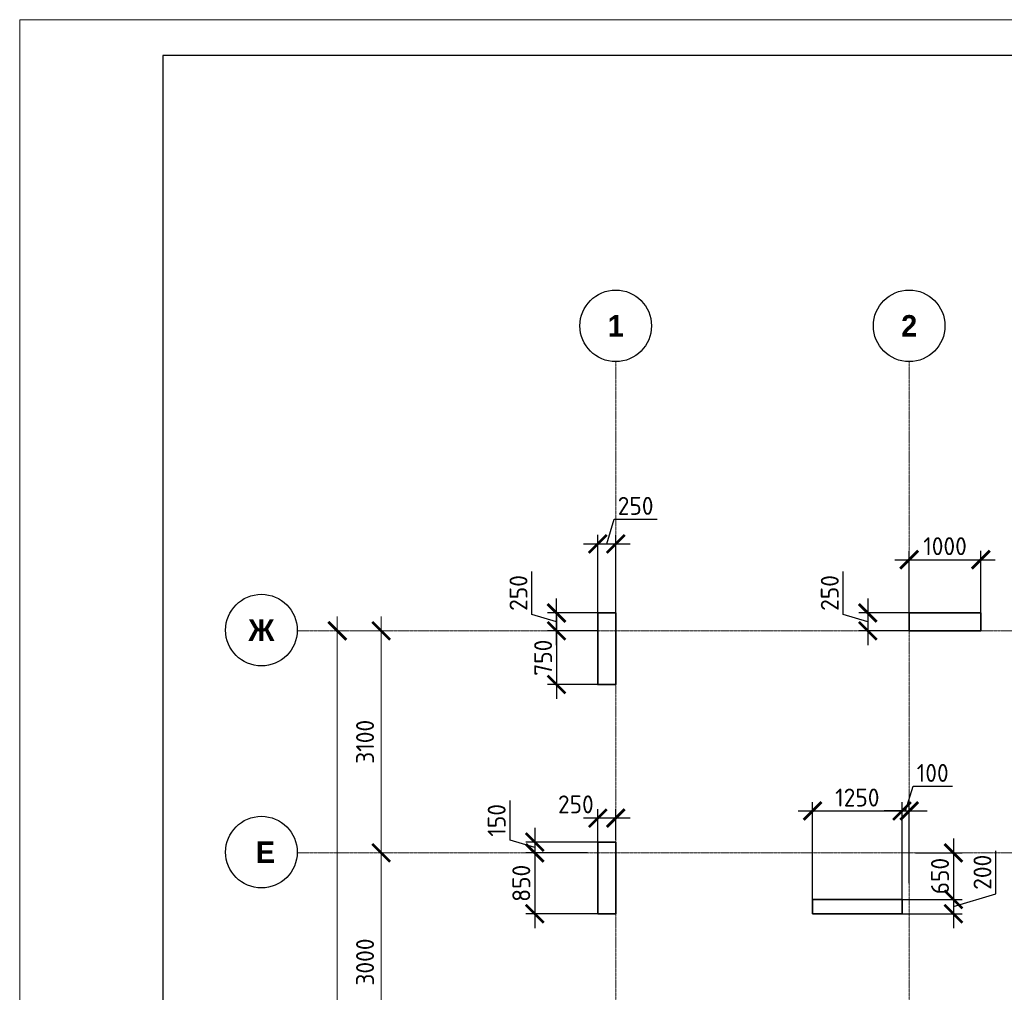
# Model space of a CAD drawing. Header units: millimetres. Extents: x 263826 to 1718326, y -423071 to 70137.
# Tile 98 of 256: x 433982 to 447736, y -169773 to -156192. Entities that reach past the tile are written whole.
import ezdxf

# ---------------------------------------------------------------- set-up
doc = ezdxf.new("R2010")
doc.units = ezdxf.units.MM
doc.linetypes.add('______5', pattern=[1100, 800, -100, 100, -100])
doc.linetypes.add('осевая', pattern=[50.8, 31.75, -6.35, 6.35, -6.35])
doc.layers.add('Колонна_ бетон', color=7, linetype='Continuous', lineweight=50, true_color=0xb4b496)
for name, color, linetype, lineweight in [('Оси', 40, '______5', 18), ('размер', 1, 'Continuous', 25), ('РАЗМЕРЫ', 1, 'Continuous', 9), ('ТОНКИЕ', 7, 'Continuous', 9)]:
    doc.layers.add(name, color=color, linetype=linetype, lineweight=lineweight)
doc.layers.add('ТОЛСТЫЕ_ОСНОВНЫЕ', color=6, linetype='Continuous')
doc.styles.add('Century Gothic', font='GOTHIC.TTF')
doc.styles.add('GOST-2.304_Type-B', font='GOST_Common.ttf')
doc.dimstyles.new('СПДС', dxfattribs={"dimscale": 100, "dimtxt": 2.5, "dimasz": 2.5, "dimexe": 1.25, "dimexo": 0, "dimtad": 1, "dimdec": 0, "dimtxsty": 'GOST-2.304_Type-B', "dimblk": 'ARCHTICK', "dimcen": 2.5, "dimdle": 2, "dimadec": 0, "dimazin": 2, "dimtfac": 0.75, "dimtdec": 0, "dimtmove": 1, "dimatfit": 3, "dimfxl": 1, "dimtolj": 1, "dimarcsym": 1})

# ---------------------------------------------------------------- blocks, each defined once
blk = doc.blocks.new('_ArchTick')
at = {"color": 0, "linetype": 'ByBlock', "const_width": 0.15}
blk.add_lwpolyline([(-0.5, -0.5), (0.5, 0.5)], dxfattribs=at)
blk = doc.blocks.new('*D626')
at = {"layer": 'DEFPOINTS', "color": 0, "lineweight": 0, "transparency": 16777216}
for p in [(442058, -167676, 360), (441177, -167826), (441913, -167826)]:
    blk.add_point(p, dxfattribs=at)
at = {"layer": 'РАЗМЕРЫ', "color": 0, "lineweight": -2, "transparency": 16777216}
for p, q in [((440833, -167647), (440833, -167097)), ((441177, -167476), (441177, -168026)), ((441177, -167751), (440833, -167647)), ((442058, -167676), (441052, -167676)), ((441913, -167826), (441052, -167826))]:
    blk.add_line(p, q, dxfattribs=at)
at = {"layer": 'РАЗМЕРЫ', "color": 0, "lineweight": -2, "transparency": 16777216, "xscale": 250, "yscale": 250, "zscale": 250}
for p, rotation in [((441177, -167676), 90), ((441177, -167826), 270)]:
    blk.add_blockref('_ArchTick', p, dxfattribs=dict(at, rotation=rotation))
at = {"layer": 'РАЗМЕРЫ', "color": 0, "lineweight": 0, "transparency": 16777216, "insert": (440645, -167372), "char_height": 250, "attachment_point": 5, "rotation": 90, "style": 'GOST-2.304_Type-B'}
blk.add_mtext('\\A1;150', dxfattribs=at)
blk = doc.blocks.new('*D627')
at = {"layer": 'DEFPOINTS', "color": 0, "lineweight": 0, "transparency": 16777216}
for p in [(441668, -167826), (441177, -168676), (442058, -168676, 360)]:
    blk.add_point(p, dxfattribs=at)
at = {"layer": 'РАЗМЕРЫ', "color": 0, "lineweight": -2, "transparency": 16777216}
for p, q in [((441177, -167626), (441177, -168876)), ((441668, -167826), (441052, -167826)), ((442058, -168676), (441052, -168676))]:
    blk.add_line(p, q, dxfattribs=at)
at = {"layer": 'РАЗМЕРЫ', "color": 0, "lineweight": -2, "transparency": 16777216, "xscale": 250, "yscale": 250, "zscale": 250}
for p, rotation in [((441177, -167826), 90), ((441177, -168676), 270)]:
    blk.add_blockref('_ArchTick', p, dxfattribs=dict(at, rotation=rotation))
at = {"layer": 'РАЗМЕРЫ', "color": 0, "lineweight": 0, "transparency": 16777216, "insert": (440989, -168251), "char_height": 250, "attachment_point": 5, "rotation": 90, "style": 'GOST-2.304_Type-B'}
blk.add_mtext('\\A1;850', dxfattribs=at)
blk = doc.blocks.new('*D628')
at = {"layer": 'DEFPOINTS', "color": 0, "lineweight": 0, "transparency": 16777216}
for p in [(446308, -167241), (445058, -168526), (446308, -168526)]:
    blk.add_point(p, dxfattribs=at)
at = {"layer": 'РАЗМЕРЫ', "color": 0, "lineweight": -2, "transparency": 16777216}
for p, q in [((444858, -167241), (446508, -167241)), ((445058, -168526), (445058, -167116)), ((446308, -168526), (446308, -167116))]:
    blk.add_line(p, q, dxfattribs=at)
at = {"layer": 'РАЗМЕРЫ', "color": 0, "lineweight": -2, "transparency": 16777216, "xscale": 250, "yscale": 250, "zscale": 250, "rotation": 180}
blk.add_blockref('_ArchTick', (445058, -167241), dxfattribs=at)
at = {"layer": 'РАЗМЕРЫ', "color": 0, "lineweight": -2, "transparency": 16777216, "xscale": 250, "yscale": 250, "zscale": 250}
blk.add_blockref('_ArchTick', (446308, -167241), dxfattribs=at)
at = {"layer": 'РАЗМЕРЫ', "color": 0, "lineweight": 0, "transparency": 16777216, "insert": (445683, -167054), "char_height": 250, "attachment_point": 5, "style": 'GOST-2.304_Type-B'}
blk.add_mtext('\\A1;1250', dxfattribs=at)
blk = doc.blocks.new('*D629')
at = {"layer": 'DEFPOINTS', "color": 0, "lineweight": 0, "transparency": 16777216}
for p in [(446408, -167241), (446308, -168247), (446408, -168247)]:
    blk.add_point(p, dxfattribs=at)
at = {"layer": 'РАЗМЕРЫ', "color": 0, "lineweight": -2, "transparency": 16777216}
for p, q in [((446358, -167241), (446461, -166897)), ((446461, -166897), (447011, -166897)), ((446308, -167241), (446058, -167241)), ((446308, -168247), (446308, -167116)), ((446308, -167241), (446408, -167241)), ((446408, -168247), (446408, -167116)), ((446408, -167241), (446658, -167241))]:
    blk.add_line(p, q, dxfattribs=at)
at = {"layer": 'РАЗМЕРЫ', "color": 0, "lineweight": -2, "transparency": 16777216, "xscale": 250, "yscale": 250, "zscale": 250}
blk.add_blockref('_ArchTick', (446308, -167241), dxfattribs=at)
at = {"layer": 'РАЗМЕРЫ', "color": 0, "lineweight": -2, "transparency": 16777216, "xscale": 250, "yscale": 250, "zscale": 250, "rotation": 180}
blk.add_blockref('_ArchTick', (446408, -167241), dxfattribs=at)
at = {"layer": 'РАЗМЕРЫ', "color": 0, "lineweight": 0, "transparency": 16777216, "insert": (446736, -166710), "char_height": 250, "attachment_point": 5, "style": 'GOST-2.304_Type-B'}
blk.add_mtext('\\A1;100', dxfattribs=at)
blk = doc.blocks.new('*D630')
at = {"layer": 'DEFPOINTS', "color": 0, "lineweight": 0, "transparency": 16777216}
for p in [(446494, -167826, -560), (446308, -168476, -200), (447025, -168476)]:
    blk.add_point(p, dxfattribs=at)
at = {"layer": 'РАЗМЕРЫ', "color": 0, "lineweight": -2, "transparency": 16777216}
for p, q in [((447025, -167626), (447025, -168676)), ((446494, -167826), (447150, -167826)), ((446308, -168476), (447150, -168476))]:
    blk.add_line(p, q, dxfattribs=at)
at = {"layer": 'РАЗМЕРЫ', "color": 0, "lineweight": -2, "transparency": 16777216, "xscale": 250, "yscale": 250, "zscale": 250}
for p, rotation in [((447025, -167826), 90), ((447025, -168476), 270)]:
    blk.add_blockref('_ArchTick', p, dxfattribs=dict(at, rotation=rotation))
at = {"layer": 'РАЗМЕРЫ', "color": 0, "lineweight": 0, "transparency": 16777216, "insert": (446838, -168151), "char_height": 250, "attachment_point": 5, "rotation": 90, "style": 'GOST-2.304_Type-B'}
blk.add_mtext('\\A1;650', dxfattribs=at)
blk = doc.blocks.new('*D631')
at = {"layer": 'DEFPOINTS', "color": 0, "lineweight": 0, "transparency": 16777216}
for p in [(446580, -168476), (446268, -168676, -200), (447025, -168676)]:
    blk.add_point(p, dxfattribs=at)
at = {"layer": 'РАЗМЕРЫ', "color": 0, "lineweight": -2, "transparency": 16777216}
for p, q in [((447619, -168397), (447619, -167797)), ((447025, -168276), (447025, -168876)), ((446580, -168476), (447150, -168476)), ((447025, -168576), (447619, -168397)), ((446268, -168676), (447150, -168676))]:
    blk.add_line(p, q, dxfattribs=at)
at = {"layer": 'РАЗМЕРЫ', "color": 0, "lineweight": -2, "transparency": 16777216, "xscale": 250, "yscale": 250, "zscale": 250}
for p, rotation in [((447025, -168476), 90), ((447025, -168676), 270)]:
    blk.add_blockref('_ArchTick', p, dxfattribs=dict(at, rotation=rotation))
at = {"layer": 'РАЗМЕРЫ', "color": 0, "lineweight": 0, "transparency": 16777216, "insert": (447431, -168097), "char_height": 250, "attachment_point": 5, "rotation": 90, "style": 'GOST-2.304_Type-B'}
blk.add_mtext('\\A1;200', dxfattribs=at)
blk = doc.blocks.new('*D617')
at = {"layer": 'DEFPOINTS', "color": 0, "transparency": 16777216}
for p in [(442058, -167341), (442308, -167644), (442058, -167726, -200)]:
    blk.add_point(p, dxfattribs=at)
at = {"layer": 'размер', "color": 0, "lineweight": -2, "transparency": 16777216}
for p, q in [((442058, -167726), (442058, -167216)), ((442308, -167644), (442308, -167216)), ((442508, -167341), (441858, -167341))]:
    blk.add_line(p, q, dxfattribs=at)
at = {"layer": 'размер', "color": 0, "lineweight": -2, "transparency": 16777216, "xscale": 250, "yscale": 250, "zscale": 250, "rotation": 180}
blk.add_blockref('_ArchTick', (442058, -167341), dxfattribs=at)
at = {"layer": 'размер', "color": 0, "lineweight": -2, "transparency": 16777216, "xscale": 250, "yscale": 250, "zscale": 250}
blk.add_blockref('_ArchTick', (442308, -167341), dxfattribs=at)
at = {"layer": 'размер', "color": 0, "transparency": 16777216, "insert": (441751, -167149), "char_height": 250, "attachment_point": 5, "style": 'GOST-2.304_Type-B'}
blk.add_mtext('\\A1;250', dxfattribs=at)
blk = doc.blocks.new('*D692')
at = {"layer": 'DEFPOINTS', "color": 0, "transparency": 16777216}
for p in [(441481, -164476), (442058, -164476, -560), (442058, -164726, -560)]:
    blk.add_point(p, dxfattribs=at)
at = {"layer": 'РАЗМЕРЫ', "color": 0, "lineweight": -2, "transparency": 16777216}
for p, q in [((441138, -164497), (441138, -163897)), ((441481, -164926), (441481, -164276)), ((441481, -164601), (441138, -164497)), ((442058, -164476), (441356, -164476)), ((442058, -164726), (441356, -164726))]:
    blk.add_line(p, q, dxfattribs=at)
at = {"layer": 'РАЗМЕРЫ', "color": 0, "lineweight": -2, "transparency": 16777216, "xscale": 250, "yscale": 250, "zscale": 250}
for p, rotation in [((441481, -164476), 90), ((441481, -164726), 270)]:
    blk.add_blockref('_ArchTick', p, dxfattribs=dict(at, rotation=rotation))
at = {"layer": 'РАЗМЕРЫ', "color": 0, "lineweight": 0, "transparency": 16777216, "insert": (440950, -164197), "char_height": 250, "attachment_point": 5, "rotation": 90, "style": 'GOST-2.304_Type-B'}
blk.add_mtext('\\A1;250', dxfattribs=at)
blk = doc.blocks.new('*D693')
at = {"layer": 'DEFPOINTS', "color": 0, "transparency": 16777216}
for p in [(442058, -164726, -560), (441481, -165476), (442058, -165476, -560)]:
    blk.add_point(p, dxfattribs=at)
at = {"layer": 'РАЗМЕРЫ', "color": 0, "lineweight": -2, "transparency": 16777216}
for p, q in [((441481, -164526), (441481, -165676)), ((442058, -164726), (441356, -164726)), ((442058, -165476), (441356, -165476))]:
    blk.add_line(p, q, dxfattribs=at)
at = {"layer": 'РАЗМЕРЫ', "color": 0, "lineweight": -2, "transparency": 16777216, "xscale": 250, "yscale": 250, "zscale": 250}
for p, rotation in [((441481, -164726), 90), ((441481, -165476), 270)]:
    blk.add_blockref('_ArchTick', p, dxfattribs=dict(at, rotation=rotation))
at = {"layer": 'РАЗМЕРЫ', "color": 0, "lineweight": 0, "transparency": 16777216, "insert": (441294, -165101), "char_height": 250, "attachment_point": 5, "rotation": 90, "style": 'GOST-2.304_Type-B'}
blk.add_mtext('\\A1;750', dxfattribs=at)
blk = doc.blocks.new('*D694')
at = {"layer": 'DEFPOINTS', "color": 0, "transparency": 16777216}
for p in [(442308, -163512), (442058, -164476), (442308, -164476, -560)]:
    blk.add_point(p, dxfattribs=at)
at = {"layer": 'РАЗМЕРЫ', "color": 0, "lineweight": -2, "transparency": 16777216}
for p, q in [((442183, -163512), (442286, -163168)), ((442286, -163168), (442886, -163168)), ((442058, -164476), (442058, -163387)), ((442308, -164476), (442308, -163387)), ((441858, -163512), (442508, -163512))]:
    blk.add_line(p, q, dxfattribs=at)
at = {"layer": 'РАЗМЕРЫ', "color": 0, "lineweight": -2, "transparency": 16777216, "xscale": 250, "yscale": 250, "zscale": 250, "rotation": 180}
blk.add_blockref('_ArchTick', (442058, -163512), dxfattribs=at)
at = {"layer": 'РАЗМЕРЫ', "color": 0, "lineweight": -2, "transparency": 16777216, "xscale": 250, "yscale": 250, "zscale": 250}
blk.add_blockref('_ArchTick', (442308, -163512), dxfattribs=at)
at = {"layer": 'РАЗМЕРЫ', "color": 0, "lineweight": 0, "transparency": 16777216, "insert": (442586, -162981), "char_height": 250, "attachment_point": 5, "style": 'GOST-2.304_Type-B'}
blk.add_mtext('\\A1;250', dxfattribs=at)
blk = doc.blocks.new('*D695')
at = {"layer": 'DEFPOINTS', "color": 0, "transparency": 16777216}
for p in [(447408, -163732), (446408, -164476, -560), (447408, -164476, -560)]:
    blk.add_point(p, dxfattribs=at)
at = {"layer": 'РАЗМЕРЫ', "color": 0, "lineweight": -2, "transparency": 16777216}
for p, q in [((446408, -164476), (446408, -163607)), ((447408, -164476), (447408, -163607)), ((446208, -163732), (447608, -163732))]:
    blk.add_line(p, q, dxfattribs=at)
at = {"layer": 'РАЗМЕРЫ', "color": 0, "lineweight": -2, "transparency": 16777216, "xscale": 250, "yscale": 250, "zscale": 250, "rotation": 180}
blk.add_blockref('_ArchTick', (446408, -163732), dxfattribs=at)
at = {"layer": 'РАЗМЕРЫ', "color": 0, "lineweight": -2, "transparency": 16777216, "xscale": 250, "yscale": 250, "zscale": 250}
blk.add_blockref('_ArchTick', (447408, -163732), dxfattribs=at)
at = {"layer": 'РАЗМЕРЫ', "color": 0, "lineweight": 0, "transparency": 16777216, "insert": (446908, -163544), "char_height": 250, "attachment_point": 5, "style": 'GOST-2.304_Type-B'}
blk.add_mtext('\\A1;1000', dxfattribs=at)
blk = doc.blocks.new('*D696')
at = {"layer": 'DEFPOINTS', "color": 0, "transparency": 16777216}
for p in [(446626, -164476, -560), (445829, -164726), (446564, -164726, -560)]:
    blk.add_point(p, dxfattribs=at)
at = {"layer": 'РАЗМЕРЫ', "color": 0, "lineweight": -2, "transparency": 16777216}
for p, q in [((445485, -164497), (445485, -163897)), ((445829, -164276), (445829, -164926)), ((445829, -164601), (445485, -164497)), ((446626, -164476), (445704, -164476)), ((446564, -164726), (445704, -164726))]:
    blk.add_line(p, q, dxfattribs=at)
at = {"layer": 'РАЗМЕРЫ', "color": 0, "lineweight": -2, "transparency": 16777216, "xscale": 250, "yscale": 250, "zscale": 250}
for p, rotation in [((445829, -164476), 90), ((445829, -164726), 270)]:
    blk.add_blockref('_ArchTick', p, dxfattribs=dict(at, rotation=rotation))
at = {"layer": 'РАЗМЕРЫ', "color": 0, "lineweight": 0, "transparency": 16777216, "insert": (445298, -164197), "char_height": 250, "attachment_point": 5, "rotation": 90, "style": 'GOST-2.304_Type-B'}
blk.add_mtext('\\A1;250', dxfattribs=at)
blk = doc.blocks.new('*U69')
at = {"layer": 'ТОЛСТЫЕ_ОСНОВНЫЕ', "color": 6}
blk.add_lwpolyline([(20, 5), (589, 5), (589, 415), (20, 415)], close=True, dxfattribs=at)
at = {"layer": 'ТОНКИЕ'}
blk.add_lwpolyline([(0, 0), (594, 0), (594, 420), (0, 420)], close=True, dxfattribs=at)
blk = doc.blocks.new('*D1736')
at = {"color": 0, "lineweight": -2, "transparency": 16777216}
for p, q in [((979756, -14893), (979756, 1907)), ((979756, 1707), (979881, 1707)), ((979756, -14693), (979881, -14693))]:
    blk.add_line(p, q, dxfattribs=at)
at = {"layer": 'DEFPOINTS', "color": 0, "transparency": 16777216}
for p in [(979756, 1707), (979756, 1707), (979756, -14693)]:
    blk.add_point(p, dxfattribs=at)
at = {"color": 0, "lineweight": -2, "transparency": 16777216, "xscale": 250, "yscale": 250, "zscale": 250}
for p, rotation in [((979756, 1707), 90), ((979756, -14693), 270)]:
    blk.add_blockref('_ArchTick', p, dxfattribs=dict(at, rotation=rotation))
at = {"color": 0, "transparency": 16777216, "insert": (979531, -6851), "char_height": 250, "width": 104166.67, "attachment_point": 5, "rotation": 90, "style": 'GOST-2.304_Type-B'}
blk.add_mtext('\\A1;16400', dxfattribs=at)
blk = doc.blocks.new('NSY101')
at = {"color": 0, "linetype": 'ByBlock', "lineweight": -2}
blk.add_circle((0, 0), 50, dxfattribs=at)
blk = doc.blocks.new('СЛОЖНЫЙ_ОБЪЕКТ_0')
at = {"layer": 'Оси', "color": 16, "linetype": 'Continuous', "lineweight": 25, "transparency": 33554687, "xscale": 9.999999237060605, "yscale": 9.999999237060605, "zscale": 9.999999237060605}
blk.add_blockref('NSY101', (8813, -989), dxfattribs=at)
at = {"layer": 'Оси', "color": 16, "linetype": 'Continuous', "lineweight": 25, "transparency": 33554687, "insert": (8813, -989), "char_height": 300, "width": 385, "attachment_point": 5, "style": 'Century Gothic'}
blk.add_mtext('\\A1;{\\fCentury Gothic|i0|b1;\\H300.000000;\\W1.000000;\\C16;2}\\P', dxfattribs=at)
blk = doc.blocks.new('СЛОЖНЫЙ_ОБЪЕКТ_28')
at = {"layer": 'Оси', "color": 16, "linetype": 'Continuous', "lineweight": 25, "transparency": 33554687, "xscale": 9.999999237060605, "yscale": 9.999999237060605, "zscale": 9.999999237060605}
blk.add_blockref('NSY101', (-12319, -3597), dxfattribs=at)
at = {"layer": 'Оси', "color": 16, "linetype": 'Continuous', "lineweight": 25, "transparency": 33554687, "insert": (-12319, -3597), "char_height": 300, "width": 540, "attachment_point": 5, "style": 'Century Gothic'}
blk.add_mtext('\\A1;{\\fCentury Gothic|i0|b1;\\H300.000000;\\W1.000000;\\C16;Ж}\\P', dxfattribs=at)
blk = doc.blocks.new('СЛОЖНЫЙ_ОБЪЕКТ_43')
at = {"layer": 'Оси', "color": 16, "linetype": 'Continuous', "lineweight": 25, "transparency": 33554687, "xscale": 9.999999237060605, "yscale": 9.999999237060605, "zscale": 9.999999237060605}
blk.add_blockref('NSY101', (5133, -989), dxfattribs=at)
at = {"layer": 'Оси', "color": 16, "linetype": 'Continuous', "lineweight": 25, "transparency": 33554687, "insert": (5133, -989), "char_height": 300, "width": 385, "attachment_point": 5, "style": 'Century Gothic'}
blk.add_mtext('\\A1;{\\fCentury Gothic|i0|b1;\\H300.000000;\\W1.000000;\\C16;1}\\P', dxfattribs=at)
blk = doc.blocks.new('СЛОЖНЫЙ_ОБЪЕКТ_62')
at = {"layer": 'Оси', "color": 16, "linetype": 'Continuous', "lineweight": 25, "transparency": 33554687, "xscale": 9.999999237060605, "yscale": 9.999999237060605, "zscale": 9.999999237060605}
blk.add_blockref('NSY101', (-12319, -6697), dxfattribs=at)
at = {"layer": 'Оси', "color": 16, "linetype": 'Continuous', "lineweight": 25, "transparency": 33554687, "insert": (-12319, -6697), "char_height": 300, "width": 480, "attachment_point": 5, "style": 'Century Gothic'}
blk.add_mtext('\\A1;{\\fCentury Gothic|i0|b1;\\H300.000000;\\W1.000000;\\C16; Е}\\P', dxfattribs=at)
blk = doc.blocks.new('*D1721')
at = {"color": 0, "lineweight": -2, "transparency": 16777216}
for p, q in [((980369, -4593), (980369, -1193)), ((980369, -1393), (980494, -1393)), ((980369, -4393), (980494, -4393))]:
    blk.add_line(p, q, dxfattribs=at)
at = {"layer": 'DEFPOINTS', "color": 0, "transparency": 16777216}
for p in [(980369, -1393), (980369, -1393), (980369, -4393)]:
    blk.add_point(p, dxfattribs=at)
at = {"color": 0, "lineweight": -2, "transparency": 16777216, "xscale": 250, "yscale": 250, "zscale": 250}
for p, rotation in [((980369, -1393), 90), ((980369, -4393), 270)]:
    blk.add_blockref('_ArchTick', p, dxfattribs=dict(at, rotation=rotation))
at = {"color": 0, "transparency": 16777216, "insert": (980144, -2918), "char_height": 250, "width": 83333.33, "attachment_point": 5, "rotation": 90, "style": 'GOST-2.304_Type-B'}
blk.add_mtext('\\A1;3000', dxfattribs=at)
blk = doc.blocks.new('*D1722')
at = {"color": 0, "lineweight": -2, "transparency": 16777216}
for p, q in [((980369, -1593), (980369, 1907)), ((979945, 1707), (980494, 1707)), ((980369, -1393), (980494, -1393))]:
    blk.add_line(p, q, dxfattribs=at)
at = {"layer": 'DEFPOINTS', "color": 0, "transparency": 16777216}
for p in [(979945, 1707), (980369, 1707), (980369, -1393)]:
    blk.add_point(p, dxfattribs=at)
at = {"color": 0, "lineweight": -2, "transparency": 16777216, "xscale": 250, "yscale": 250, "zscale": 250}
for p, rotation in [((980369, 1707), 90), ((980369, -1393), 270)]:
    blk.add_blockref('_ArchTick', p, dxfattribs=dict(at, rotation=rotation))
at = {"color": 0, "transparency": 16777216, "insert": (980144, 157), "char_height": 250, "width": 83333.33, "attachment_point": 5, "rotation": 90, "style": 'GOST-2.304_Type-B'}
blk.add_mtext('\\A1;3100', dxfattribs=at)
blk = doc.blocks.new('оси2')
at = {"layer": 'Оси', "color": 16, "linetype": 'осевая', "lineweight": 0, "ltscale": 0.5, "transparency": 33554687}
for p, q in [((983645.5, 5465.4), (983645.8, -20755.1)), ((987745.5, 5465.4), (987745.5, -20739.3)), ((979200, 1707.1), (1032582.1, 1707.1)), ((979200, -1392.9), (1032582.1, -1392.9))]:
    blk.add_line(p, q, dxfattribs=at)
at = {"layer": 'Оси', "color": 16, "linetype": 'Continuous', "lineweight": 25, "transparency": 33554687}
for name, p in [('СЛОЖНЫЙ_ОБЪЕКТ_43', (978512.5, 6954.9)), ('СЛОЖНЫЙ_ОБЪЕКТ_0', (978932, 6954.9)), ('СЛОЖНЫЙ_ОБЪЕКТ_28', (991015, 5314)), ('СЛОЖНЫЙ_ОБЪЕКТ_62', (991015, 5314))]:
    blk.add_blockref(name, p, dxfattribs=at)
for base, p1, p2, picture, middle in [((979756.2, 1707.1), (979756.2, -14692.9), (979756.2, 1707.1), '*D1736', (979756.2, -6851.5)), ((980368.8, 1707.1), (980368.8, -1392.9), (979945.2, 1707.1), '*D1722', (980368.8, 157.1)), ((980368.8, -1392.9), (980368.8, -4392.9), (980368.8, -1392.9), '*D1721', (980368.8, -2918))]:
    dim = blk.add_linear_dim(base=base, p1=p1, p2=p2, angle=90, dimstyle='СПДС', override={"dimgap": 1})
    dim.commit()
    dim.dimension.update_dxf_attribs({"geometry": picture, "text_midpoint": middle, "dimtype": 160})

msp = doc.modelspace()

# ---------------------------------------------------------------- linework, layer by layer
at = {"layer": 'Колонна_ бетон', "color": 180, "linetype": 'Continuous', "lineweight": 35, "transparency": 33554687}
for p, q in [((442057.88943, -168675.56582, -200), (442057.88943, -167675.56586, -200)), ((442057.88943, -167675.56586, -200), (442308.07457, -167675.56645, -559.99999)), ((442308.07457, -167675.56586, -399.99999), (442308.07457, -168675.56582, -399.99999)), ((445057.88943, -168475.56582, -200), (445057.88943, -168675.56582, -200)), ((445057.88943, -168475.56582, -200), (446307.8894, -168475.56582, -200)), ((446307.8894, -168475.56582, -200), (446307.8894, -168675.56582, -200)), ((442308.08643, -168675.56582, -200), (442057.88943, -168675.56582, -200)), ((445057.88943, -168675.56582, -200), (446307.8894, -168675.56582, -200))]:
    msp.add_line(p, q, dxfattribs=at)
at = {"layer": 'Колонна_ бетон', "color": 180, "linetype": 'Continuous', "lineweight": 35, "transparency": 33554687, "elevation": -559.99999}
for points in [[(442058.02993, -164475.56623), (442308.02993, -164475.56623), (442308.02993, -165475.56632), (442058.02993, -165475.56632)], [(446408.02991, -164475.56623), (447408.02991, -164475.56623), (447408.02991, -164725.56589), (446408.02991, -164725.56589)]]:
    msp.add_lwpolyline(points, close=True, dxfattribs=at)

# ---------------------------------------------------------------- block references
at = {"xscale": 100, "yscale": 100, "zscale": 100}
msp.add_blockref('*U69', (433982.14484, -198191.77617, 3100), dxfattribs=at)
at = {"layer": 'РАЗМЕРЫ'}
msp.add_blockref('оси2', (-541337.52151, -166432.68432, -1119.99999), dxfattribs=at)

# ---------------------------------------------------------------- dimensions: what is measured, and where the dimension line sits
at = {"layer": 'размер', "color": 146, "true_color": 0x006272}
dim = msp.add_linear_dim(base=(442058.03957, -167341.31088, -360), p1=(442308.07516, -167643.67951, -360), p2=(442058.03957, -167725.56586, -559.99999), dimstyle='СПДС', dxfattribs=at)
dim.commit()
dim.dimension.update_dxf_attribs({"geometry": '*D617', "text_midpoint": (441750.64844, -167336.66348, -360), "dimtype": 160})
at = {"layer": 'РАЗМЕРЫ', "color": 146, "lineweight": 0}
for base, p1, p2, picture, middle in [((442308.02993, -163511.92099), (442058.02993, -164475.56623), (442308.02993, -164475.56623, -559.99999), '*D694', (442348.65493, -162980.67099)), ((447408.02991, -163731.99744), (446408.02991, -164475.56623, -559.99999), (447408.02991, -164475.56623, -559.99999), '*D695', (446908.02991, -163544.49744))]:
    dim = msp.add_linear_dim(base=base, p1=p1, p2=p2, dimstyle='СПДС', dxfattribs=at)
    dim.commit()
    dim.dimension.update_dxf_attribs({"geometry": picture, "text_midpoint": middle})
for base, p1, p2, picture, middle in [((441481.41867, -164475.56623), (442058.02993, -164725.56589, -559.99999), (442058.02993, -164475.56623, -559.99999), '*D692', (440950.16867, -164434.94106)), ((445829.17698, -164725.56589), (446626.06563, -164475.56623, -559.99999), (446563.8956, -164725.56589, -559.99999), '*D696', (445297.92698, -164434.94106)), ((441481.41867, -165475.56632), (442058.02993, -164725.56589, -559.99999), (442058.02993, -165475.56632, -559.99999), '*D693', (441293.91867, -165100.56611))]:
    dim = msp.add_linear_dim(base=base, p1=p1, p2=p2, angle=90, dimstyle='СПДС', dxfattribs=at)
    dim.commit()
    dim.dimension.update_dxf_attribs({"geometry": picture, "text_midpoint": middle})
at = {"layer": 'РАЗМЕРЫ', "color": 146, "lineweight": 0, "true_color": 0x006272}
for base, p1, p2, picture, middle in [((446407.89181, -167241.2446), (446308.03957, -168246.7446), (446407.89181, -168246.7446), '*D629', (446523.59069, -166709.9946)), ((446308.03957, -167241.2446), (445058.04568, -168525.56692), (446308.03957, -168525.56692), '*D628', (445683.04262, -167053.7446))]:
    dim = msp.add_linear_dim(base=base, p1=p1, p2=p2, dimstyle='СПДС', override={"dimtofl": 0}, dxfattribs=at)
    dim.commit()
    dim.dimension.update_dxf_attribs({"geometry": picture, "text_midpoint": middle})
for base, p1, p2, picture, middle in [((441176.64713, -167825.56589, -559.99999), (442058.03957, -167675.56586, -200), (441912.58292, -167825.56589, -559.99999), '*D626', (440645.39713, -167584.94087, -559.99999)), ((441176.64713, -168675.56582, -559.99999), (441668.14713, -167825.56589, -559.99999), (442058.03957, -168675.56582, -200), '*D627', (440989.14713, -168250.56586, -559.99999)), ((447025.10989, -168475.56582), (446493.94228, -167825.56589, -559.99999), (446308.03957, -168475.56582, -200), '*D630', (446837.60989, -168150.56586)), ((447025.10989, -168675.56582), (446580.10989, -168475.56582), (446267.68964, -168675.56582, -200), '*D631', (447431.35989, -168334.94082))]:
    dim = msp.add_linear_dim(base=base, p1=p1, p2=p2, angle=90, dimstyle='СПДС', override={"dimtofl": 0}, dxfattribs=at)
    dim.commit()
    dim.dimension.update_dxf_attribs({"geometry": picture, "text_midpoint": middle})

doc.saveas('drawing.dxf')
